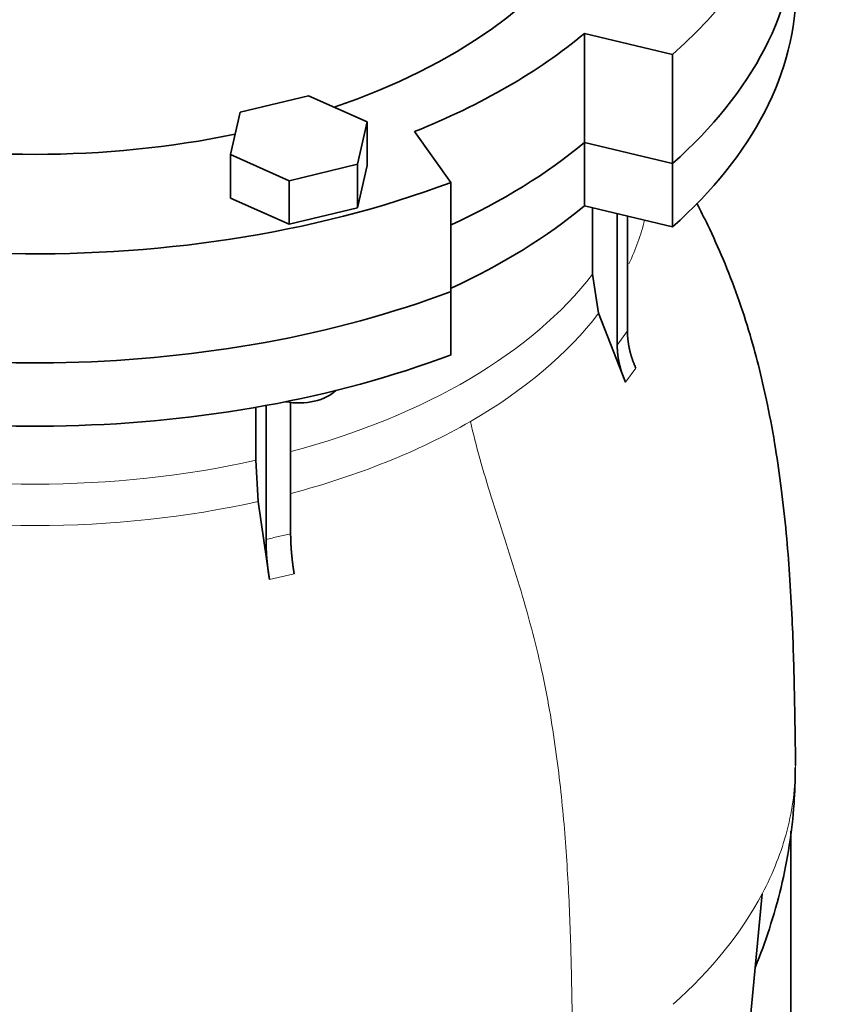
# Model space of a CAD drawing. Header units: millimetres. Extents: x 450 to 1334, y -1662 to 1534.
# Tile 11 of 28: x 1182 to 1334, y -727 to -543. Entities that reach past the tile are written whole.
import ezdxf

# ---------------------------------------------------------------- set-up
doc = ezdxf.new("R2010")
doc.units = ezdxf.units.MM
doc.layers.add('VSI344-454_FLANG', color=7, linetype='Continuous')
doc.layers.add('VSI344-454_TESTA', color=7, linetype='Continuous')

# ---------------------------------------------------------------- blocks, each defined once
blk = doc.blocks.new('SE4')
at = {"layer": 'VSI344-454_FLANG', "color": 7, "linetype": 'Continuous', "lineweight": 35}
for p, q in [((1287.62, -545.37), (1304.11, -549.32)), ((1287.62, -565.79), (1287.62, -545.37)), ((1304.11, -549.32), (1304.11, -569.73)), ((1235.94, -557.07), (1223.14, -560.14)), ((1246.93, -561.94), (1235.94, -557.07)), ((1223.14, -560.14), (1221.33, -568.07)), ((1245.12, -569.88), (1246.93, -561.94)), ((1246.93, -561.94), (1246.93, -570.11)), ((1262.63, -573.27), (1255.8, -563.74)), ((1287.62, -565.79), (1304.11, -569.73)), ((1221.33, -568.07), (1221.33, -576.23)), ((1221.33, -568.07), (1232.32, -572.94)), ((1232.32, -572.94), (1245.12, -569.88)), ((1245.12, -569.88), (1245.12, -578.04)), ((1245.12, -578.04), (1246.93, -570.11)), ((1232.32, -572.94), (1232.32, -581.1)), ((1262.63, -573.27), (1262.63, -593.68)), ((1221.33, -576.23), (1232.32, -581.1)), ((1232.32, -581.1), (1245.12, -578.04))]:
    blk.add_line(p, q, dxfattribs=at)
for centre, major_axis, start_param, end_param in [((1184.77, -504.36), (-110.25, 0), 2.103318, 6.283185), ((1184.77, -504.36), (142.5, 0), 2.772791, 5.290477), ((1184.77, -504.36), (-142.5, 0), 2.563505, 3.510394), ((1184.77, -524.77), (142.5, 0), 3.141593, 5.290477), ((1184.77, -524.77), (-142.5, 0), 2.563505, 3.141593), ((1184.77, -504.36), (125, 0), 5.316801, 5.678774), ((1184.77, -504.36), (-110.25, 0), 1.224323, 1.91727), ((1184.77, -524.77), (125, 0), 5.384862, 5.678774)]:
    blk.add_ellipse(centre, major_axis=major_axis, ratio=0.57735, start_param=start_param, end_param=end_param, dxfattribs=at)
at = {"layer": 'VSI344-454_TESTA', "color": 7, "linetype": 'Continuous', "lineweight": 35}
for p, q in [((1304.11, -569.73), (1287.62, -565.79)), ((1287.62, -565.79), (1287.62, -577.62)), ((1304.11, -569.73), (1304.11, -581.57)), ((1304.11, -581.57), (1287.62, -577.62)), ((1289.11, -577.98), (1289.11, -590.43)), ((1293.75, -579.09), (1293.75, -603.72)), ((1295.66, -579.55), (1295.66, -601.05)), ((1289.11, -590.43), (1290.27, -597.74)), ((1262.63, -605.52), (1262.63, -593.68)), ((1295.31, -610.67), (1290.27, -597.74)), ((1226.07, -615.35), (1226.07, -625.26)), ((1228, -614.97), (1228, -640.12)), ((1232.61, -614.35), (1232.61, -639.01)), ((1226.07, -625.26), (1226.55, -632.96)), ((1228.64, -647.6), (1226.55, -632.96)), ((1326.27, -755.84), (1326.27, -694.64)), ((1316.99, -747.43), (1320.88, -706.4))]:
    blk.add_line(p, q, dxfattribs=at)
at = {"layer": 'VSI344-454_TESTA', "color": 4, "linetype": 'Continuous', "lineweight": 9}
for p, q in [((1293.75, -603.72), (1295.66, -601.05)), ((1295.31, -610.67), (1297.23, -608)), ((1228.64, -647.6), (1233.26, -646.5))]:
    blk.add_line(p, q, dxfattribs=at)
at = {"layer": 'VSI344-454_TESTA', "color": 7, "linetype": 'Continuous', "lineweight": 35}
for centre, major_axis, start_param, end_param in [((1184.77, -524.77), (142.5, 0), 3.141593, 5.290477), ((1184.77, -524.77), (-142.5, 0), 2.563505, 3.141593), ((1184.77, -536.61), (142.5, 0), 3.141593, 5.290477), ((1184.77, -536.61), (-142.5, 0), 2.563505, 3.141593), ((1184.77, -524.77), (125, 0), 5.384862, 5.678774), ((1184.77, -536.61), (125, 0), 5.384862, 5.678774), ((1234.13, -609.91), (-8, 0), 1.255839, 2.627445)]:
    blk.add_ellipse(centre, major_axis=major_axis, ratio=0.57735, start_param=start_param, end_param=end_param, dxfattribs=at)
at = {"layer": 'VSI344-454_TESTA', "color": 4, "linetype": 'Continuous', "lineweight": 9}
for centre, major_axis, start_param, end_param in [((1184.77, -570.94), (-115.26, 0), 2.874758, 3.000264), ((1184.77, -563.91), (114, 0), 5.146009, 5.868555), ((1184.77, -570.94), (115.26, 0), 5.497787, 5.868795), ((1184.77, -570.94), (115.26, 0), 5.140965, 5.497787), ((1184.77, -563.91), (114, 0), 4.341621, 5.083156), ((1184.77, -570.94), (-115.26, 0), 1.199788, 1.941804), ((1184.77, -682.33), (142.36, 0), 5.707705, 5.986003)]:
    blk.add_ellipse(centre, major_axis=major_axis, ratio=0.57735, start_param=start_param, end_param=end_param, dxfattribs=at)
at = {"layer": 'VSI344-454_TESTA', "color": 7, "linetype": 'Continuous', "lineweight": 35}
for points, degree, knots in [([(1327.11, -682.36), (1327.11, -681.35), (1327.11, -679.16), (1327.05, -675.57), (1326.98, -671.96), (1326.89, -667.43), (1326.76, -661.77), (1326.49, -654.51), (1326.06, -646.93), (1325.41, -638.76), (1324.55, -630.87), (1323.4, -622.82), (1322.04, -615.39), (1320.44, -608.3), (1318.6, -601.52), (1316.36, -594.62), (1313.69, -587.77), (1311.07, -581.95), (1309.34, -578.49), (1308.64, -577.14)], 3, [0, 0, 0, 0, 0.0184492, 0.0473736, 0.0746862, 0.1044637, 0.1514113, 0.1991886, 0.2581517, 0.31113, 0.3685462, 0.4181961, 0.4723501, 0.5159329, 0.5590908, 0.6074193, 0.6553315, 0.7003736, 0.7299417, 0.7299417, 0.7299417, 0.7299417]), ([(1295.66, -601.05), (1295.66, -602.74), (1296.06, -604.51), (1296.46, -606.27), (1297.23, -608)], 2, [0, 0, 0, 0.5, 0.5, 1, 1, 1]), ([(1295.31, -610.67), (1294.54, -608.93), (1294.15, -607.17), (1293.75, -605.41), (1293.75, -603.72)], 2, [0, 0, 0, 0.5, 0.5, 1, 1, 1]), ([(1232.61, -639.01), (1232.61, -640.71), (1232.78, -642.6), (1232.94, -644.49), (1233.26, -646.5)], 2, [0, 0, 0, 0.499868, 0.499868, 1, 1, 1]), ([(1228.64, -647.6), (1228.32, -645.6), (1228.16, -643.7), (1228, -641.82), (1228, -640.12)], 2, [0, 0, 0, 0.500133, 0.500133, 1, 1, 1]), ([(1319.61, -720.07), (1320.57, -717.74), (1322.37, -712.82), (1324.52, -705.23), (1326.05, -697.44), (1326.95, -689.78), (1327.05, -685.23), (1327.09, -682.78)], 3, [0.3308212, 0.3308212, 0.3308212, 0.3308212, 0.4627195, 0.6023191, 0.7402948, 0.8768989, 0.9938876, 0.9938876, 0.9938876, 0.9938876])]:
    blk.add_open_spline(points, degree=degree, knots=knots, dxfattribs=at)
at = {"layer": 'VSI344-454_TESTA', "color": 4, "linetype": 'Continuous', "lineweight": 9}
for points, knots in [([(1266.27, -618), (1267.3, -622.57), (1270.1, -632.22), (1275.23, -647.56), (1279.61, -663.44), (1282.26, -678.46), (1283.82, -692.55), (1284.71, -706.1), (1285.18, -719.34), (1285.33, -730.67), (1285.43, -737.71), (1285.43, -740.45)], [0, 0, 0, 0, 0.117079, 0.240569, 0.360617, 0.476421, 0.590288, 0.703407, 0.816259, 0.929029, 1, 1, 1, 1]), ([(1228, -640.12), (1228, -640.12), (1228, -640.12), (1228, -640.12), (1228.77, -639.9), (1230.32, -639.51), (1231.85, -639.17), (1232.61, -639.01), (1232.61, -639.01), (1232.61, -639.01), (1232.61, -639.01)], [0, 0, 0, 0, 0.000018, 0.000018, 0.000018, 0.5, 0.999982, 0.999982, 0.999982, 1, 1, 1, 1]), ([(1327.12, -682.36), (1327.12, -686.42), (1326.59, -690.48), (1324.51, -698.52), (1322.94, -702.5), (1320.88, -706.4)], [0.5006853, 0.5006853, 0.5006853, 0.5006853, 0.75, 0.75, 1, 1, 1, 1])]:
    blk.add_open_spline(points, degree=3, knots=knots, dxfattribs=at)
blk.add_rational_spline([(1042.41, -682.34), (1042.43, -748.19), (1135.73, -776.96), (1226.45, -760.92)], [0.668603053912, 0.547052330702, 0.657517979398, 1], degree=3, dxfattribs=at)

msp = doc.modelspace()

# ---------------------------------------------------------------- block references
msp.add_blockref('SE4', (0, 0))

doc.saveas('drawing.dxf')
